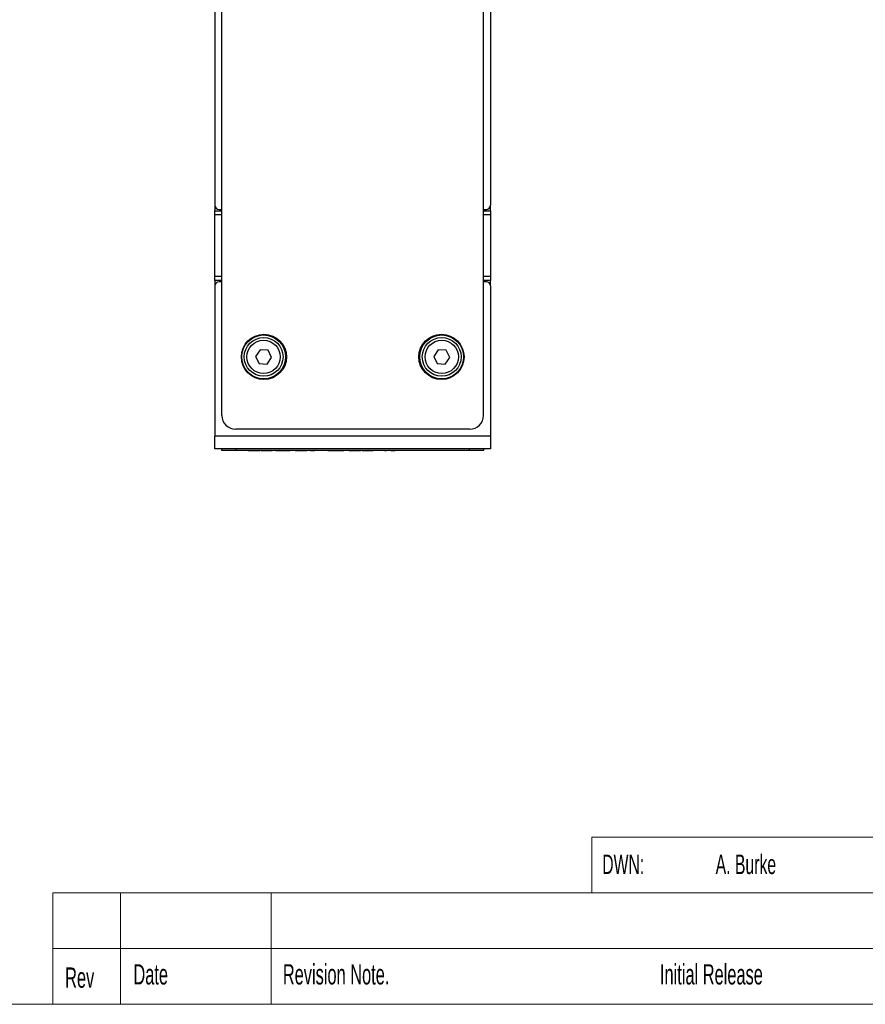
# Paper-space layout 'Sheet2' of a CAD drawing. Header units: millimetres. Extents: x 0 to 420, y 0 to 297.
# Tile 4 of 6: x 163 to 284, y 7 to 148. Entities that reach past the tile are written whole.
import ezdxf

# ---------------------------------------------------------------- set-up
doc = ezdxf.new("R2010")
doc.units = ezdxf.units.MM
doc.styles.add('SLDTEXTSTYLE0', font='TXT', dxfattribs={"width": 0.605})

psp = doc.layouts.new('Sheet2')

# ---------------------------------------------------------------- linework, layer by layer
at = {"color": 7, "linetype": 'Continuous', "lineweight": 25}
for p, q in [((190.85, 211.24), (190.85, 121.84)), ((230.45, 211.24), (230.45, 121.84)), ((191.85, 91.64), (191.85, 210.04)), ((229.45, 91.64), (229.45, 210.04)), ((190.85, 121.77), (190.85, 121.04)), ((230.44, 121.04), (230.44, 121.77)), ((190.85, 121.04), (191.85, 121.04)), ((190.85, 120.44), (190.85, 121.04)), ((190.85, 111.64), (190.85, 120.44)), ((191.45, 121.24), (191.85, 121.24)), ((229.45, 121.24), (229.85, 121.24)), ((229.45, 121.04), (230.44, 121.04)), ((230.44, 121.04), (230.44, 120.44)), ((230.44, 120.44), (230.44, 111.64)), ((190.85, 111.04), (190.85, 111.64)), ((191.85, 111.04), (190.85, 111.04)), ((190.85, 111.04), (190.85, 110.3)), ((191.85, 110.84), (191.45, 110.84)), ((230.44, 111.04), (229.45, 111.04)), ((229.85, 110.84), (229.45, 110.84)), ((230.44, 111.64), (230.44, 111.04)), ((230.44, 110.3), (230.44, 111.04)), ((190.85, 110.24), (190.85, 88.64)), ((230.45, 110.24), (230.45, 88.64)), ((197.34, 101.07), (196.7, 100.12)), ((198.5, 100.99), (197.34, 101.07)), ((199, 99.95), (198.5, 100.99)), ((222.94, 101.07), (222.29, 100.12)), ((224.09, 100.99), (222.94, 101.07)), ((224.59, 99.95), (224.09, 100.99)), ((196.7, 100.12), (197.2, 99.08)), ((197.2, 99.08), (198.35, 99)), ((198.35, 99), (199, 99.95)), ((222.29, 100.12), (222.8, 99.08)), ((222.8, 99.08), (223.95, 99)), ((223.95, 99), (224.59, 99.95)), ((227.45, 89.64), (193.85, 89.64)), ((230.45, 88.64), (190.85, 88.64)), ((190.85, 86.84), (190.85, 88.64)), ((230.45, 88.64), (230.45, 86.84)), ((230.45, 86.84), (190.85, 86.84)), ((191.85, 86.58), (191.85, 86.84)), ((193.85, 86.58), (191.85, 86.58)), ((193.85, 86.84), (193.85, 86.58)), ((227.45, 86.58), (193.85, 86.58)), ((195.63, 86.58), (197.3, 86.58)), ((195.63, 86.58), (195.63, 86.58)), ((197.3, 86.58), (197.3, 86.58)), ((197.5, 86.58), (199.09, 86.58)), ((197.5, 86.58), (197.5, 86.58)), ((199.09, 86.58), (199.09, 86.58)), ((199.58, 86.58), (199.58, 86.58)), ((199.58, 86.58), (199.86, 86.58)), ((199.86, 86.58), (199.86, 86.58)), ((199.86, 86.58), (201.37, 86.58)), ((201.37, 86.58), (201.37, 86.58)), ((201.37, 86.58), (201.66, 86.58)), ((201.66, 86.58), (201.66, 86.58)), ((202.39, 86.58), (204.06, 86.58)), ((202.39, 86.58), (202.39, 86.58)), ((204.59, 86.58), (204.06, 86.58)), ((204.06, 86.58), (204.06, 86.58)), ((204.59, 86.58), (205.17, 86.58)), ((204.59, 86.58), (204.59, 86.58)), ((205.17, 86.58), (205.17, 86.58)), ((205.83, 86.58), (205.83, 86.58)), ((206.42, 86.58), (206.42, 86.58)), ((207.07, 86.58), (206.46, 86.58)), ((206.46, 86.58), (206.46, 86.58)), ((207.07, 86.58), (207.13, 86.58)), ((207.07, 86.58), (207.07, 86.58)), ((207.13, 86.58), (207.13, 86.58)), ((207.13, 86.58), (209.1, 86.58)), ((209.1, 86.58), (209.39, 86.58)), ((209.1, 86.58), (209.1, 86.58)), ((209.39, 86.58), (209.39, 86.58)), ((210.12, 86.58), (211.79, 86.58)), ((210.12, 86.58), (210.12, 86.58)), ((211.79, 86.58), (211.79, 86.58)), ((211.99, 86.58), (211.99, 86.58)), ((211.99, 86.58), (213.58, 86.58)), ((213.58, 86.58), (213.58, 86.58)), ((215.21, 86.58), (215.5, 86.58)), ((215.21, 86.58), (215.21, 86.58)), ((215.5, 86.58), (215.5, 86.58)), ((216.15, 86.58), (216.73, 86.58)), ((216.15, 86.58), (216.15, 86.58)), ((216.73, 86.58), (216.73, 86.58)), ((217.41, 86.58), (217.41, 86.58)), ((217.98, 86.58), (217.98, 86.58)), ((227.45, 86.58), (227.45, 86.84)), ((229.45, 86.58), (227.45, 86.58)), ((229.45, 86.84), (229.45, 86.58))]:
    psp.add_line(p, q, dxfattribs=at)
at = {"color": 8, "linetype": 'Continuous', "lineweight": 25}
for p, q in [((191.85, 120.44), (190.85, 120.44)), ((230.44, 120.44), (229.45, 120.44)), ((190.85, 111.64), (191.85, 111.64)), ((229.45, 111.64), (230.44, 111.64))]:
    psp.add_line(p, q, dxfattribs=at)
at = {"color": 7, "linetype": 'Continuous', "lineweight": 18}
for p, q in [((245, 31), (245, 23)), ((245, 31), (305, 31)), ((167.56, 23), (167.56, 7)), ((167.56, 23), (245, 23)), ((177.28, 23), (177.28, 7)), ((198.93, 23), (198.93, 7)), ((245, 23), (413, 23)), ((167.56, 15), (245, 15)), ((245, 15), (365, 15)), ((7, 7), (413, 7))]:
    psp.add_line(p, q, dxfattribs=at)
at = {"color": 7, "linetype": 'Continuous', "lineweight": 25}
for centre, radius in [((197.9, 100.04), 3.25), ((197.85, 100.04), 3.15), ((197.85, 100.04), 2.79), ((197.85, 100.04), 2.39), ((223.4, 100.04), 3.25), ((223.44, 100.04), 3.15), ((223.44, 100.04), 2.79), ((223.44, 100.04), 2.39)]:
    psp.add_circle(centre, radius, dxfattribs=at)
for centre, radius, start, end in [((191.45, 121.84), 0.6, 180, 270), ((229.85, 121.84), 0.6, 270, 0), ((191.45, 110.24), 0.6, 90, 180), ((229.85, 110.24), 0.6, 0, 90), ((193.85, 91.64), 2, 180, 270), ((227.45, 91.64), 2, 270, 0)]:
    psp.add_arc(centre, radius, start, end, dxfattribs=at)

# ---------------------------------------------------------------- texts
at = {"color": 7, "linetype": 'Continuous', "lineweight": 0, "style": 'SLDTEXTSTYLE0'}
for s, insert, char_height, attachment_point in [('DWN:', (246.5, 28.52), 2.8, 1), ('A. Burke', (262.8, 28.52), 2.8, 1), ('Date', (179.14, 12.76), 2.91, 1), ('Revision Note.', (200.61, 12.76), 2.9104, 1), ('Initial Release', (262.19, 12.76), 2.9104, 2), ('Rev', (169.33, 12.29), 2.91, 1)]:
    psp.add_mtext(s, dxfattribs=dict(at, insert=insert, char_height=char_height, attachment_point=attachment_point))

doc.saveas('drawing.dxf')
